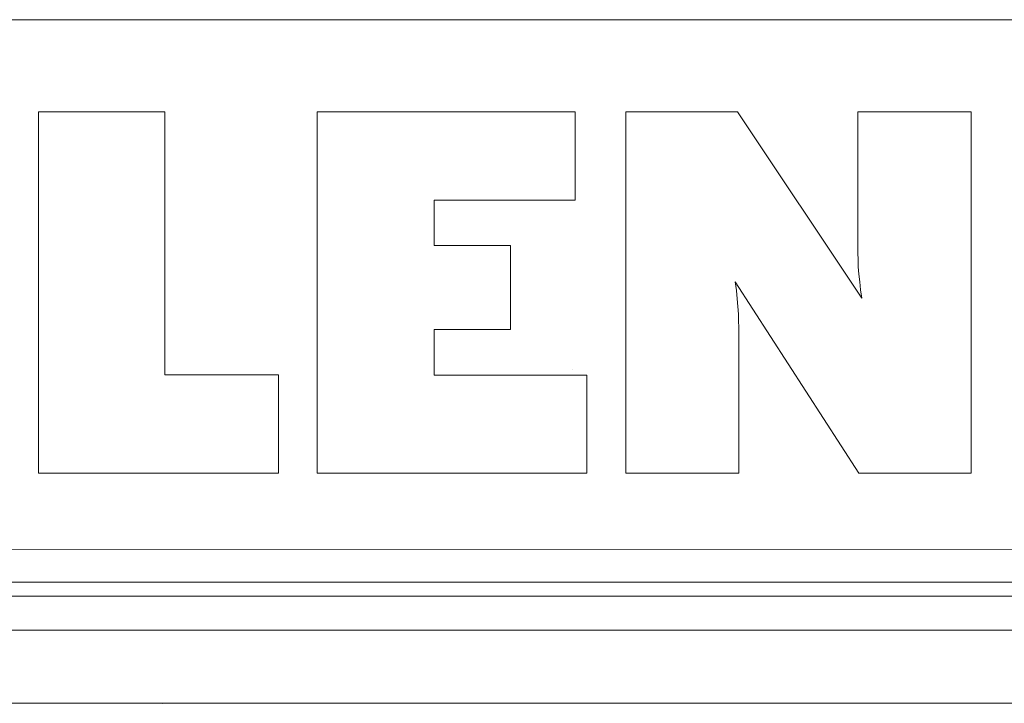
# Model space of a CAD drawing. Extents: x 64716 to 7565828, y -160732 to 5881792.
# Tile 56 of 160: x 117921 to 118930, y 2936 to 3637. Entities that reach past the tile are written whole.
import ezdxf

# ---------------------------------------------------------------- set-up
doc = ezdxf.new("R2010")
doc.units = 0
doc.header["$MEASUREMENT"] = 0
doc.layers.add('linii', color=7, linetype='Continuous', lineweight=15)

msp = doc.modelspace()

# ---------------------------------------------------------------- linework, layer by layer
at = {"layer": 'linii'}
for p, q in [((92431.7, 3637, 0), (118957.8, 3637, 0)), ((117981.6, 3637, 0), (118957.8, 3637, 0)), ((118069.9, 3542.5, 0), (117940.6, 3542.5, 0)), ((117940.6, 3542.5, 0), (117940.6, 3172, 0)), ((118069.9, 3542.5, 0), (117940.6, 3542.5, 0)), ((117940.6, 3542.5, 0), (117940.6, 3172, 0)), ((118069.9, 3272.9, 0), (118069.9, 3542.5, 0)), ((118069.9, 3272.9, 0), (118069.9, 3542.5, 0)), ((118226.1, 3542.5, 0), (118226.1, 3172, 0)), ((118490.6, 3542.5, 0), (118226.1, 3542.5, 0)), ((118226.1, 3542.5, 0), (118226.1, 3172, 0)), ((118490.6, 3542.5, 0), (118226.1, 3542.5, 0)), ((118490.6, 3452, 0), (118490.6, 3542.5, 0)), ((118490.6, 3452, 0), (118490.6, 3542.5, 0)), ((118656.9, 3542.5, 0), (118542.3, 3542.5, 0)), ((118542.3, 3542.5, 0), (118542.3, 3172, 0)), ((118656.9, 3542.5, 0), (118542.3, 3542.5, 0)), ((118542.3, 3542.5, 0), (118542.3, 3172, 0)), ((118784.3, 3351.5, 0), (118656.9, 3542.5, 0)), ((118784.3, 3351.5, 0), (118656.9, 3542.5, 0)), ((118780.2, 3542.5, 0), (118780.2, 3421, 0)), ((118896.2, 3542.5, 0), (118780.2, 3542.5, 0)), ((118780.2, 3542.5, 0), (118780.2, 3421, 0)), ((118896.2, 3542.5, 0), (118780.2, 3542.5, 0)), ((118896.2, 3172, 0), (118896.2, 3542.5, 0)), ((118896.2, 3172, 0), (118896.2, 3542.5, 0)), ((118345.8, 3405.5, 0), (118345.8, 3452, 0)), ((118345.8, 3452, 0), (118490.6, 3452, 0)), ((118345.8, 3405.5, 0), (118345.8, 3452, 0)), ((118345.8, 3452, 0), (118490.6, 3452, 0)), ((118780.2, 3421, 0), (118780.2, 3415.8, 0)), ((118780.2, 3421, 0), (118780.2, 3415.8, 0)), ((118780.2, 3415.8, 0), (118780.2, 3410.6, 0)), ((118780.2, 3415.8, 0), (118780.2, 3410.6, 0)), ((118780.2, 3410.6, 0), (118780.2, 3404.4, 0)), ((118780.2, 3410.6, 0), (118780.2, 3404.4, 0)), ((118424.1, 3405.5, 0), (118345.8, 3405.5, 0)), ((118424.1, 3405.5, 0), (118345.8, 3405.5, 0)), ((118424.1, 3319.4, 0), (118424.1, 3405.5, 0)), ((118424.1, 3319.4, 0), (118424.1, 3405.5, 0)), ((118780.2, 3404.4, 0), (118780.2, 3397.7, 0)), ((118780.2, 3404.4, 0), (118780.2, 3397.7, 0)), ((118780.2, 3397.7, 0), (118780.6, 3391.1, 0)), ((118780.2, 3397.7, 0), (118780.6, 3391.1, 0)), ((118780.6, 3391.1, 0), (118780.6, 3383.7, 0)), ((118780.6, 3391.1, 0), (118780.6, 3383.7, 0)), ((118780.6, 3383.7, 0), (118781.3, 3376.3, 0)), ((118780.6, 3383.7, 0), (118781.3, 3376.3, 0)), ((118781.3, 3376.3, 0), (118782.1, 3368.2, 0)), ((118781.3, 3376.3, 0), (118782.1, 3368.2, 0)), ((118655.7, 3359.3, 0), (118654.6, 3368.2, 0)), ((118654.6, 3368.2, 0), (118781.3, 3172, 0)), ((118655.7, 3359.3, 0), (118654.6, 3368.2, 0)), ((118654.6, 3368.2, 0), (118781.3, 3172, 0)), ((118782.1, 3368.2, 0), (118782.8, 3360, 0)), ((118782.1, 3368.2, 0), (118782.8, 3360, 0)), ((118656.5, 3350.8, 0), (118655.7, 3359.3, 0)), ((118656.5, 3350.8, 0), (118655.7, 3359.3, 0)), ((118657.2, 3343, 0), (118656.5, 3350.8, 0)), ((118657.2, 3343, 0), (118656.5, 3350.8, 0)), ((118782.8, 3360, 0), (118784.3, 3351.5, 0)), ((118782.8, 3360, 0), (118784.3, 3351.5, 0)), ((118658, 3335.3, 0), (118657.2, 3343, 0)), ((118658, 3335.3, 0), (118657.2, 3343, 0)), ((118658, 3328.3, 0), (118658, 3335.3, 0)), ((118658, 3328.3, 0), (118658, 3335.3, 0)), ((118658.3, 3321.6, 0), (118658, 3328.3, 0)), ((118658.3, 3321.6, 0), (118658, 3328.3, 0)), ((118658.3, 3315.3, 0), (118658.3, 3321.6, 0)), ((118658.3, 3315.3, 0), (118658.3, 3321.6, 0)), ((118345.8, 3272.5, 0), (118345.8, 3319.4, 0)), ((118345.8, 3319.4, 0), (118424.1, 3319.4, 0)), ((118345.8, 3272.5, 0), (118345.8, 3319.4, 0)), ((118345.8, 3319.4, 0), (118424.1, 3319.4, 0)), ((118658.3, 3309.4, 0), (118658.3, 3315.3, 0)), ((118658.3, 3309.4, 0), (118658.3, 3315.3, 0)), ((118658.3, 3172, 0), (118658.3, 3309.4, 0)), ((118658.3, 3172, 0), (118658.3, 3309.4, 0)), ((118186.6, 3272.9, 0), (118069.9, 3272.9, 0)), ((118186.6, 3272.9, 0), (118069.9, 3272.9, 0)), ((118186.6, 3172, 0), (118186.6, 3272.9, 0)), ((118186.6, 3172, 0), (118186.6, 3272.9, 0)), ((118502.4, 3272.5, 0), (118345.8, 3272.5, 0)), ((118502.4, 3272.5, 0), (118345.8, 3272.5, 0)), ((118487.4, 3278.2, 0), (118487.4, 3278.2, 0)), ((118487.4, 3278.2, 0), (118487.4, 3278.2, 0)), ((118487.4, 3278.2, 0), (118487.4, 3278.2, 0)), ((118487.4, 3278.2, 0), (118487.4, 3278.2, 0)), ((118502.4, 3172, 0), (118502.4, 3272.5, 0)), ((118502.4, 3172, 0), (118502.4, 3272.5, 0)), ((117940.6, 3172, 0), (118186.6, 3172, 0)), ((117940.6, 3172, 0), (118186.6, 3172, 0)), ((118226.1, 3172, 0), (118502.4, 3172, 0)), ((118226.1, 3172, 0), (118502.4, 3172, 0)), ((118542.3, 3172, 0), (118658.3, 3172, 0)), ((118542.3, 3172, 0), (118658.3, 3172, 0)), ((118781.3, 3172, 0), (118896.2, 3172, 0)), ((118781.3, 3172, 0), (118896.2, 3172, 0)), ((120120, 3093.8, 0), (94292, 3093, 0)), ((94278.6, 3060.3, 0), (120132.6, 3060.3, 0)), ((94275, 3046, 0), (120136.2, 3046, 0)), ((94261.7, 3013.2, 0), (120147.6, 3011.2, 0)), ((121980.8, 2936.4, 0), (94232.9, 2936.4, 0)), ((121978.3, 2936.4, 0), (94232.9, 2936.4, 0)), ((118667.3, 2936.4, 0), (118067.3, 2936.2, 0))]:
    msp.add_line(p, q, dxfattribs=at)

doc.saveas('drawing.dxf')
